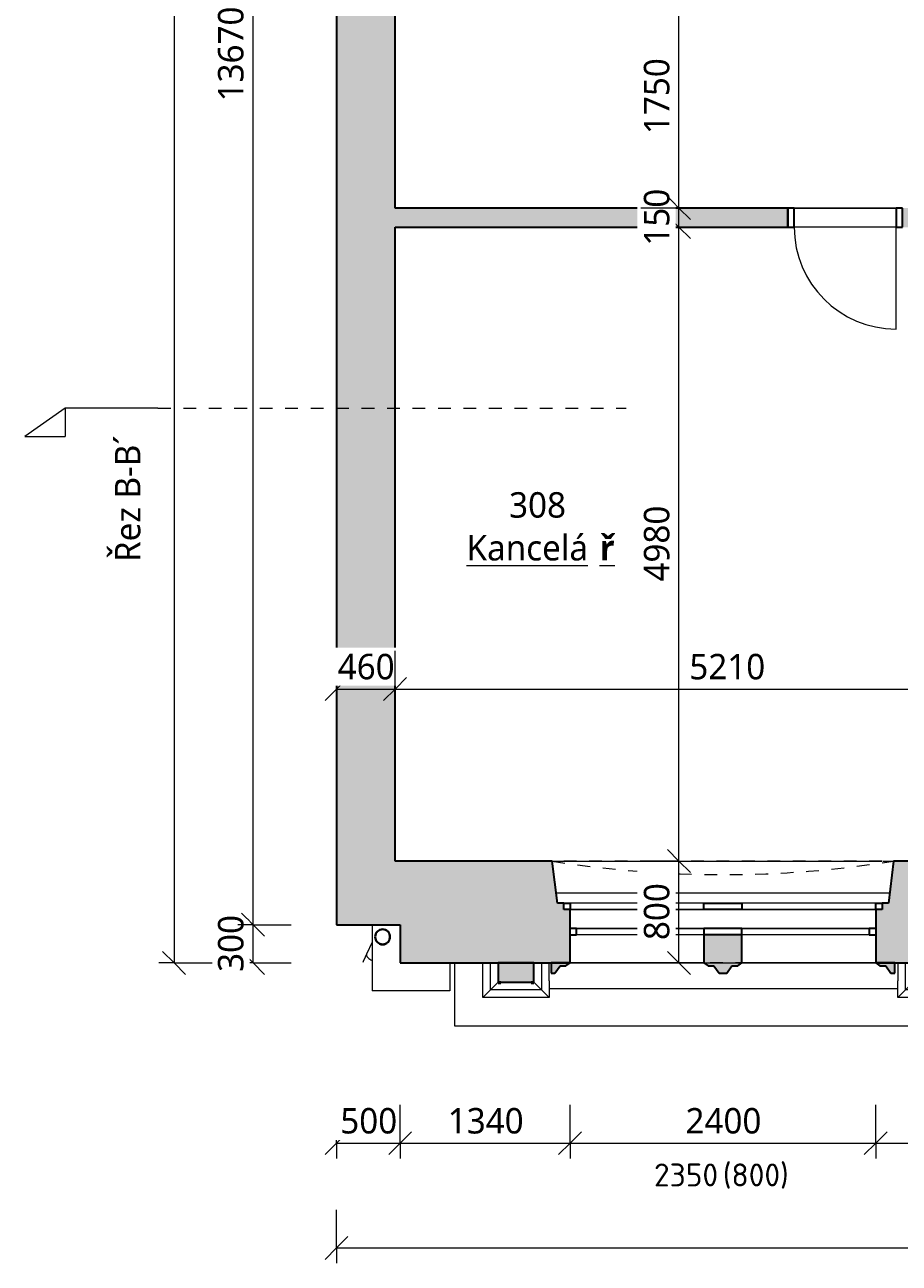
# Model space of a CAD drawing. Header units: metres. Extents: x -2.7 to 41.7, y -4.4 to 31.2.
# Tile 1 of 21: x -2.7 to 4.2, y -2.3 to 7.4. Entities that reach past the tile are written whole.
import ezdxf

# ---------------------------------------------------------------- set-up
doc = ezdxf.new("R2010")
doc.units = ezdxf.units.M
doc.linetypes.add('AV - Cerch_ 1 tecka 10mm', pattern=[0.018, 0.01, -0.004, 0, -0.004])
doc.linetypes.add('AV - Cerch_ 1 tecka 2mm', pattern=[0.004, 0.002, -0.001, 0, -0.001])
doc.layers.add('AV-KOTY', color=5, linetype='Continuous', lineweight=13, true_color=0x0000ff)
doc.layers.add('AV-MISTNOSTI', color=5, linetype='Continuous', lineweight=5, true_color=0x0000ff)
for name, color, linetype, lineweight in [('AV-KOTY-100', 7, 'Continuous', 5), ('AV-SRAFY', 7, 'Continuous', 35), ('AV-STAVBA', 7, 'Continuous', 18)]:
    doc.layers.add(name, color=color, linetype=linetype, lineweight=lineweight)
doc.styles.add('ISOCPEUR', font='isocpeur.ttf', dxfattribs={"height": 0.18})
doc.styles.add('Trebuchet MS', font='trebuc.ttf', dxfattribs={"height": 0.2})
doc.styles.add('Trebuchet MS_B', font='trebuc.ttf', dxfattribs={"height": 0.2})
doc.dimstyles.new('2_mm_-_O_-_Blue_-_mm_-_zaokrouhlena', dxfattribs={"dimscale": 0.3048, "dimtxt": 0.20619, "dimasz": 0.590551, "dimexe": 0.393701, "dimexo": 0.0625, "dimgap": 0.065617, "dimtad": 1, "dimdec": 0, "dimlfac": 1000, "dimrnd": 10, "dimzin": 0, "dimdsep": 46, "dimtxsty": 'Trebuchet MS', "dimblk1": 'OBLIQUE', "dimblk2": 'OBLIQUE', "dimsah": 1, "dimcen": 0.09, "dimazin": 0, "dimtfac": 1, "dimtdec": 4, "dimtix": 1, "dimtmove": 0, "dimatfit": 3, "dimfxl": 0.984252, "dimfxlon": 1, "dimtvp": 1, "dimtfill": 1, "dimtolj": 1, "dimtzin": 0, "dimarcsym": 2})

# ---------------------------------------------------------------- blocks, each defined once
blk = doc.blocks.new('DO_1-P_Ocel_ - 800x1970_150-917843-3NP')
at = {"layer": 'AV-STAVBA'}
for p, q in [((-0.4, 0.875), (-0.4, 0.075)), ((-0.4, 0.075), (0.4, 0.075)), ((-0.4, -0.075), (0.4, -0.075))]:
    blk.add_line(p, q, dxfattribs=at)
at = {"layer": 'AV-STAVBA', "linetype": 'AV - Cerch_ 1 tecka 2mm'}
for p, q in [((-0.45, 0.075), (0.45, 0.075)), ((-0.4, 0.075), (0.4, 0.075)), ((-0.45, -0.075), (0.45, -0.075)), ((-0.4, -0.075), (0.4, -0.075))]:
    blk.add_line(p, q, dxfattribs=at)
at = {"layer": 'AV-STAVBA', "lineweight": 35}
for p, q in [((-0.4, 0.075), (-0.45, 0.075)), ((-0.45, 0.075), (-0.45, -0.075)), ((-0.4, -0.075), (-0.4, 0.075)), ((0.45, 0.075), (0.4, 0.075)), ((0.4, 0.075), (0.4, -0.075)), ((0.45, -0.075), (0.45, 0.075)), ((-0.45, -0.075), (-0.4, -0.075)), ((0.4, -0.075), (0.45, -0.075))]:
    blk.add_line(p, q, dxfattribs=at)
at = {"layer": 'AV-STAVBA'}
blk.add_arc((-0.4, 0.075), 0.8, 0, 90, dxfattribs=at)
blk = doc.blocks.new('WI_4-4_dvojité - 2400x2350-1624758-3NP')
at = {"layer": 'AV-STAVBA', "linetype": 'AV - Cerch_ 1 tecka 2mm', "lineweight": 13}
for p, q in [((1.25, 0.4), (-1.25, 0.4)), ((1.2, 0.4), (-1.2, 0.4)), ((-1.2, 0.4), (1.2, 0.4)), ((1.25, -0.4), (-1.25, -0.4)), ((-1.25, -0.4), (1.25, -0.4)), ((1.2, -0.4), (-1.2, -0.4))]:
    blk.add_line(p, q, dxfattribs=at)
at = {"layer": 'AV-STAVBA', "lineweight": 35}
for p, q in [((-1.15, 0.18), (-1.2, 0.18)), ((-1.2, 0.13), (-1.15, 0.13)), ((-1.15, 0.13), (-1.15, 0.18)), ((-0.15, 0.18), (-0.15, 0.13)), ((-0.15, 0.13), (0.15, 0.13)), ((0.15, 0.13), (0.15, 0.18)), ((1.2, 0.18), (1.15, 0.18)), ((1.15, 0.18), (1.15, 0.13)), ((1.15, 0.13), (1.2, 0.13)), ((-1.2, -0.07), (-1.25, -0.07)), ((-1.2, -0.02), (-1.2, -0.07)), ((-0.15, -0.07), (-0.15, -0.02)), ((-0.15, -0.02), (0.15, -0.02)), ((0.15, -0.07), (-0.15, -0.07)), ((0.15, -0.02), (0.15, -0.07)), ((1.2, -0.07), (1.2, -0.02)), ((1.25, -0.07), (1.2, -0.07))]:
    blk.add_line(p, q, dxfattribs=at)
at = {"layer": 'AV-STAVBA'}
for p, q in [((-1.2, 0.13), (-1.2, 0.18)), ((-1.2, 0.18), (1.2, 0.18)), ((-1.2, 0.13), (1.2, 0.13)), ((-1.15, 0.18), (-0.15, 0.18)), ((-1.15, 0.13), (-1.15, 0.18)), ((-0.15, 0.13), (-1.15, 0.13)), ((0.15, 0.18), (1.15, 0.18)), ((1.15, 0.13), (0.15, 0.13)), ((1.15, 0.13), (1.15, 0.18)), ((1.2, 0.13), (1.2, 0.18)), ((-1.25, -0.02), (-1.25, -0.07)), ((-1.25, -0.02), (1.25, -0.02)), ((-1.25, -0.07), (1.25, -0.07)), ((-0.15, -0.02), (-1.2, -0.02)), ((-1.2, -0.02), (-1.2, -0.07)), ((-1.2, -0.07), (-0.15, -0.07)), ((1.2, -0.02), (0.15, -0.02)), ((0.15, -0.07), (1.2, -0.07)), ((1.2, -0.02), (1.2, -0.07)), ((1.25, -0.02), (1.25, -0.07))]:
    blk.add_line(p, q, dxfattribs=at)
blk = doc.blocks.new('GM_Nika se zkoseným ostěním a klenutým nadpražím - 2600x2500_6500-1221267-3NP')
at = {"layer": 'AV-STAVBA', "linetype": 'AV - Cerch_ 1 tecka 2mm', "lineweight": 13}
for p, q in [((1.3, 0.4), (-1.3, 0.4)), ((1.34, -0.4), (-1.34, -0.4))]:
    blk.add_line(p, q, dxfattribs=at)
blk.add_arc((0, -8.7937), 8.5, 80.92965, 99.07035, dxfattribs=at)
blk = doc.blocks.new('GM_Nika_zkosené ostění - v850-1221131-3NP')
at = {"layer": 'AV-STAVBA', "linetype": 'AV - Cerch_ 1 tecka 2mm', "lineweight": 13}
blk.add_line((-1.215, 0.4), (1.465, 0.4), dxfattribs=at)
blk = doc.blocks.new('GM_Detový svod_1 - GM_Detový svod_04-1520184-3NP')
at = {"layer": 'AV-STAVBA'}
blk.add_line((0.0448, 0.1912), (0.0011, 0.0974), dxfattribs=at)
at = {"layer": 'AV-STAVBA', "flags": 128}
blk.add_lwpolyline([(0.0011, 0.0974), (-0.0003, 0.0945), (-0.0016, 0.0917), (-0.0029, 0.0889), (-0.0041, 0.0862), (-0.0054, 0.0835), (-0.0066, 0.0809), (-0.0078, 0.0784), (-0.0089, 0.076), (-0.01, 0.0736), (-0.0111, 0.0713), (-0.0121, 0.0691), (-0.0131, 0.0669), (-0.0141, 0.0649), (-0.015, 0.063), (-0.0158, 0.0611), (-0.0166, 0.0594), (-0.0174, 0.0577), (-0.0181, 0.0562), (-0.0188, 0.0548), (-0.0194, 0.0534), (-0.02, 0.0522), (-0.0205, 0.0512), (-0.0209, 0.0502), (-0.0213, 0.0493), (-0.0217, 0.0486), (-0.022, 0.048), (-0.0222, 0.0475), (-0.0224, 0.0471), (-0.0225, 0.0468), (-0.0225, 0.0467), (-0.0225, 0.0467)], dxfattribs=at)
at = {"layer": 'AV-STAVBA', "lineweight": 35}
for radius, start, end in [(0.06, 360, 180), (0.06, 180, 360), (0.058, 360, 180), (0.058, 180, 360)]:
    blk.add_arc((0.1271, 0.2332), radius, start, end, dxfattribs=at)
at = {"layer": 'AV-STAVBA'}
blk.add_arc((0.0318, 0.0213), 0.06, 155, 170, dxfattribs=at)
blk.add_open_spline([(0.0035, 0.1007), (0.0013, 0.0986), (-0.001, 0.0933), (0.0018, 0.0826), (0.0112, 0.0703), (0.0259, 0.0583), (0.0381, 0.0514), (0.0445, 0.0484)], degree=3, knots=[0.4499189, 0.4499189, 0.4499189, 0.4499189, 0.5555556, 0.6666667, 0.7777778, 0.8888889, 1, 1, 1, 1], dxfattribs=at)
blk = doc.blocks.new('Podokenní římsa 3NP - Podokenní římsa 3NP-1611802-3NP')
at = {"layer": 'AV-STAVBA'}
for p, q in [((0.0448, 0.3282), (0.0448, -0.1918)), ((0.6545, 0.0282), (0.6545, -0.1918)), ((0.6545, -0.1918), (0.0448, -0.1918))]:
    blk.add_line(p, q, dxfattribs=at)
blk = doc.blocks.new('Šambrána krajní_2NP - Šambrána krajní_2NP-1626826-3NP')
at = {"layer": 'AV-STAVBA'}
h = blk.add_hatch(color=256, dxfattribs=at)
h.paths.add_polyline_path([(1.4798, -0.0518), (1.521, 0.0048), (1.566, 0.0048), (1.5998, 0.0282), (1.4498, 0.0282), (1.4498, -0.0518)])
h.paths.add_polyline_path([(2.7698, -0.0518), (2.8298, -0.0518), (2.871, 0.0048), (2.916, 0.0048), (2.9498, 0.0282), (2.9498, 0.2482), (2.6498, 0.2482), (2.6498, 0.0282), (2.6837, 0.0048), (2.7287, 0.0048), (2.7299, 0.0031)])
h.paths.add_polyline_path([(4.1487, -0.0518), (4.1498, -0.0518), (4.1487, 0.0282), (3.9998, 0.0282), (4.0337, 0.0048), (4.0787, 0.0048), (4.1198, -0.0518)])
for points in [[(1.3145, -0.1218), (1.3145, 0.0282), (1.0345, 0.0282), (1.0345, -0.1218), (1.3111, -0.1218)], [(4.5034, -0.1218), (4.5745, -0.1218), (4.5745, 0.0282), (4.2945, 0.0282), (4.2945, -0.1218), (4.3261, -0.1218)]]:
    blk.add_hatch(color=256, dxfattribs=at).paths.add_polyline_path(points)
h = blk.add_hatch(color=256, dxfattribs=at)
h.paths.add_polyline_path([(1.3111, -0.1318), (1.3145, -0.1318), (1.3145, -0.1218), (1.2945, -0.1218), (1.2945, -0.1318)])
h.paths.add_polyline_path([(1.0545, -0.1318), (1.0545, -0.1218), (1.0345, -0.1218), (1.0345, -0.1318)])
h = blk.add_hatch(color=256, dxfattribs=at)
h.paths.add_polyline_path([(4.5745, -0.1318), (4.5745, -0.1218), (4.5545, -0.1218), (4.5545, -0.1318)])
h.paths.add_polyline_path([(4.3145, -0.1318), (4.3145, -0.1218), (4.2945, -0.1218), (4.2945, -0.1318)])
at = {"layer": 'AV-STAVBA', "lineweight": 35}
for p, q in [((2.9498, 0.2482), (2.6498, 0.2482)), ((2.6498, 0.2482), (2.6498, 0.0282)), ((2.9498, 0.0282), (2.9498, 0.2482)), ((1.3145, 0.0282), (1.0345, 0.0282)), ((1.0345, 0.0282), (1.0345, -0.1218)), ((1.3145, -0.1218), (1.3145, 0.0282)), ((1.5998, 0.0282), (1.4498, 0.0282)), ((1.4498, 0.0282), (1.4498, -0.0518)), ((1.4798, -0.0518), (1.521, 0.0048)), ((1.521, 0.0048), (1.566, 0.0048)), ((1.566, 0.0048), (1.5998, 0.0282)), ((2.6498, 0.0282), (2.6837, 0.0048)), ((2.6837, 0.0048), (2.7287, 0.0048)), ((2.7287, 0.0048), (2.7698, -0.0518)), ((2.8298, -0.0518), (2.871, 0.0048)), ((2.871, 0.0048), (2.916, 0.0048)), ((2.916, 0.0048), (2.9498, 0.0282)), ((4.1498, 0.0282), (3.9998, 0.0282)), ((3.9998, 0.0282), (4.0337, 0.0048)), ((4.0337, 0.0048), (4.0787, 0.0048)), ((4.0787, 0.0048), (4.1198, -0.0518)), ((4.1498, -0.0518), (4.1498, 0.0282)), ((4.5745, 0.0282), (4.2945, 0.0282)), ((4.2945, 0.0282), (4.2945, -0.1218)), ((4.5745, -0.1218), (4.5745, 0.0282)), ((1.4498, -0.0518), (1.4798, -0.0518)), ((2.7698, -0.0518), (2.8298, -0.0518)), ((4.1198, -0.0518), (4.1498, -0.0518)), ((1.0545, -0.1218), (1.0345, -0.1218)), ((1.0345, -0.1218), (1.0345, -0.1318)), ((1.0345, -0.1218), (1.3145, -0.1218)), ((1.0345, -0.1318), (1.0545, -0.1318)), ((1.0545, -0.1318), (1.0545, -0.1218)), ((1.3145, -0.1218), (1.2945, -0.1218)), ((1.2945, -0.1218), (1.2945, -0.1318)), ((1.2945, -0.1318), (1.3145, -0.1318)), ((1.3145, -0.1318), (1.3145, -0.1218)), ((4.3145, -0.1218), (4.2945, -0.1218)), ((4.2945, -0.1218), (4.2945, -0.1318)), ((4.2945, -0.1218), (4.5745, -0.1218)), ((4.2945, -0.1318), (4.3145, -0.1318)), ((4.3145, -0.1318), (4.3145, -0.1218)), ((4.5745, -0.1218), (4.5545, -0.1218)), ((4.5545, -0.1218), (4.5545, -0.1318)), ((4.5545, -0.1318), (4.5745, -0.1318)), ((4.5745, -0.1318), (4.5745, -0.1218))]:
    blk.add_line(p, q, dxfattribs=at)
at = {"layer": 'AV-STAVBA'}
for p, q in [((0.6925, 0.0282), (0.6925, -0.4668)), ((0.9137, -0.2426), (0.9137, 0.0282)), ((0.9745, -0.1818), (0.9745, 0.0282)), ((1.3745, 0.0282), (1.3745, -0.1818)), ((1.4354, -0.1118), (1.4354, 0.0282)), ((4.1737, 0.0282), (4.1737, -0.1118)), ((4.2345, -0.1818), (4.2345, 0.0282)), ((4.6345, 0.0282), (4.6345, -0.1818)), ((0.9137, -0.2426), (0.9745, -0.1818)), ((0.9745, -0.1818), (1.0345, -0.1218)), ((1.3745, -0.1818), (0.9745, -0.1818)), ((1.3745, -0.1818), (1.3145, -0.1218)), ((1.4354, -0.2426), (1.3745, -0.1818)), ((1.4354, -0.1118), (1.4354, -0.145)), ((1.4354, -0.1448), (1.4354, -0.2426)), ((1.4354, -0.1718), (4.1737, -0.1718)), ((4.1737, -0.145), (4.1737, -0.1118)), ((4.1737, -0.2426), (4.1737, -0.1448)), ((4.1737, -0.2426), (4.2345, -0.1818)), ((4.2345, -0.1818), (4.2945, -0.1218)), ((4.6345, -0.1818), (4.2345, -0.1818)), ((4.6345, -0.1818), (4.5745, -0.1218)), ((4.6954, -0.2426), (4.6445, -0.1918)), ((4.6954, -0.1918), (4.6954, -0.2426)), ((4.9165, -0.4668), (4.9165, -0.1918)), ((1.4354, -0.2426), (0.9137, -0.2426)), ((4.6954, -0.2426), (4.1737, -0.2426)), ((0.6925, -0.4668), (4.9165, -0.4668))]:
    blk.add_line(p, q, dxfattribs=at)
blk = doc.blocks.new('Section - Vertikální P-46265-3NP')
at = {"layer": 'AV-KOTY', "lineweight": 5}
for p, q in [((-0.00728, 0), (-0.01046, -0.002226)), ((-0.00728, 0), (-0.00728, -0.002226)), ((0, 0), (-0.00728, 0)), ((-0.01046, -0.002226), (-0.00728, -0.002226))]:
    blk.add_line(p, q, dxfattribs=at)
blk = doc.blocks.new('DIMBLOCK39-3NP')
at = {"layer": 'AV-KOTY-100', "color": 5, "true_color": 0x0000ff}
for p, q in [((-0.2352, -1.3874), (-0.2352, -1.0874)), ((0.2648, -1.3874), (0.2648, -1.0874)), ((-0.2352, -1.3874), (-0.1452, -1.2974)), ((0.2648, -1.3874), (0.3548, -1.2974)), ((-0.2352, -1.3874), (-0.3252, -1.4774)), ((-0.2352, -1.3874), (0.2648, -1.3874)), ((-0.2352, -1.3874), (-0.2352, -1.5074)), ((0.2648, -1.3874), (0.1748, -1.4774)), ((0.2648, -1.3874), (0.2648, -1.5074))]:
    blk.add_line(p, q, dxfattribs=at)
at = {"layer": 'AV-KOTY-100', "color": 0, "insert": (-0.2054, -1.1115), "char_height": 0.2, "width": 0.528406, "attachment_point": 1, "line_spacing_factor": 1.048425, "style": 'Trebuchet MS', "bg_fill": 3, "box_fill_scale": 1.25, "bg_fill_color": 256, "bg_fill_true_color": 13158600, "bg_fill_transparency": 0}
blk.add_mtext('500', dxfattribs=at)
blk = doc.blocks.new('_Oblique')
at = {"color": 0, "linetype": 'ByBlock', "lineweight": -2}
blk.add_line((-0.5, -0.5), (0.5, 0.5), dxfattribs=at)
blk = doc.blocks.new('DIMBLOCK40-3NP')
at = {"layer": 'AV-KOTY-100', "color": 5, "true_color": 0x0000ff}
for p, q in [((0.2648, -1.3874), (0.2648, -1.0874)), ((1.5998, -1.3874), (1.5998, -1.0874)), ((0.2648, -1.3874), (0.3548, -1.2974)), ((1.5998, -1.3874), (1.6898, -1.2974)), ((0.2648, -1.3874), (0.1748, -1.4774)), ((0.2648, -1.3874), (1.5998, -1.3874)), ((0.2648, -1.3874), (0.2648, -1.5074)), ((1.5998, -1.3874), (1.5098, -1.4774)), ((1.5998, -1.3874), (1.5998, -1.5074))]:
    blk.add_line(p, q, dxfattribs=at)
at = {"layer": 'AV-KOTY-100', "color": 0, "insert": (0.6388, -1.1115), "char_height": 0.2, "width": 0.704541, "attachment_point": 1, "line_spacing_factor": 1.048425, "style": 'Trebuchet MS', "bg_fill": 3, "box_fill_scale": 1.25, "bg_fill_color": 256, "bg_fill_true_color": 13158600, "bg_fill_transparency": 0}
blk.add_mtext('1340', dxfattribs=at)
blk = doc.blocks.new('DIMBLOCK41-3NP')
at = {"layer": 'AV-KOTY-100', "color": 5, "true_color": 0x0000ff}
for p, q in [((1.5998, -1.3874), (1.5998, -1.0874)), ((3.9998, -1.3874), (3.9998, -1.0874)), ((1.5998, -1.3874), (1.6898, -1.2974)), ((3.9998, -1.3874), (4.0898, -1.2974)), ((1.5998, -1.3874), (1.5098, -1.4774)), ((1.5998, -1.3874), (3.9998, -1.3874)), ((1.5998, -1.3874), (1.5998, -1.5074)), ((3.9998, -1.3874), (3.9098, -1.4774)), ((3.9998, -1.3874), (3.9998, -1.5074))]:
    blk.add_line(p, q, dxfattribs=at)
at = {"layer": 'AV-KOTY-100', "color": 0, "insert": (2.5063, -1.1115), "char_height": 0.2, "width": 0.704541, "attachment_point": 1, "line_spacing_factor": 1.048425, "style": 'Trebuchet MS', "bg_fill": 3, "box_fill_scale": 1.25, "bg_fill_color": 256, "bg_fill_true_color": 13158600, "bg_fill_transparency": 0}
blk.add_mtext('2400', dxfattribs=at)
blk = doc.blocks.new('DIMBLOCK42-3NP')
at = {"layer": 'AV-KOTY-100', "color": 5, "true_color": 0x0000ff}
for p, q in [((3.9998, -1.3874), (3.9998, -1.0874)), ((5.4348, -1.3874), (5.4348, -1.0874)), ((3.9998, -1.3874), (4.0898, -1.2974)), ((5.4348, -1.3874), (5.5248, -1.2974)), ((3.9998, -1.3874), (3.9098, -1.4774)), ((3.9998, -1.3874), (5.4348, -1.3874)), ((3.9998, -1.3874), (3.9998, -1.5074)), ((5.4348, -1.3874), (5.3448, -1.4774)), ((5.4348, -1.3874), (5.4348, -1.5074))]:
    blk.add_line(p, q, dxfattribs=at)
at = {"layer": 'AV-KOTY-100', "color": 0, "insert": (4.4237, -1.1115), "char_height": 0.2, "width": 0.704541, "attachment_point": 1, "line_spacing_factor": 1.048425, "style": 'Trebuchet MS', "bg_fill": 3, "box_fill_scale": 1.25, "bg_fill_color": 256, "bg_fill_true_color": 13158600, "bg_fill_transparency": 0}
blk.add_mtext('1430', dxfattribs=at)
blk = doc.blocks.new('DIMBLOCK66-3NP')
at = {"layer": 'AV-KOTY-100', "color": 5, "true_color": 0x0000ff}
for p, q in [((-0.2352, -2.2106), (-0.2352, -1.9106)), ((39.7648, -2.2106), (39.7648, -1.9106)), ((-0.2352, -2.2106), (-0.1452, -2.1206)), ((39.7648, -2.2106), (39.8548, -2.1206)), ((-0.2352, -2.2106), (-0.3252, -2.3006)), ((-0.2352, -2.2106), (39.7648, -2.2106)), ((-0.2352, -2.2106), (-0.2352, -2.3306)), ((39.7648, -2.2106), (39.6748, -2.3006)), ((39.7648, -2.2106), (39.7648, -2.3306))]:
    blk.add_line(p, q, dxfattribs=at)
at = {"layer": 'AV-KOTY-100', "color": 0, "insert": (19.3979, -1.9347), "char_height": 0.2, "width": 0.880677, "attachment_point": 1, "line_spacing_factor": 1.048425, "style": 'Trebuchet MS', "bg_fill": 3, "box_fill_scale": 1.25, "bg_fill_color": 256, "bg_fill_true_color": 13158600, "bg_fill_transparency": 0}
blk.add_mtext('40000', dxfattribs=at)
blk = doc.blocks.new('DIMBLOCK67-3NP')
at = {"layer": 'AV-KOTY-100', "color": 5, "true_color": 0x0000ff}
for p, q in [((-0.2352, 2.1802), (-0.2352, 2.4802)), ((0.2248, 2.1802), (0.2248, 2.4802)), ((-0.2352, 2.1802), (-0.1452, 2.2702)), ((0.2248, 2.1802), (0.3148, 2.2702)), ((-0.2352, 2.1802), (-0.3252, 2.0902)), ((-0.2352, 2.1802), (0.2248, 2.1802)), ((-0.2352, 2.1802), (-0.2352, 2.0602)), ((0.2248, 2.1802), (0.1348, 2.0902)), ((0.2248, 2.1802), (0.2248, 2.0602))]:
    blk.add_line(p, q, dxfattribs=at)
at = {"layer": 'AV-KOTY-100', "color": 0, "insert": (-0.2254, 2.4562), "char_height": 0.2, "width": 0.528406, "attachment_point": 1, "line_spacing_factor": 1.048425, "style": 'Trebuchet MS', "bg_fill": 3, "box_fill_scale": 1.25, "bg_fill_color": 256, "bg_fill_true_color": 13158600, "bg_fill_transparency": 0}
blk.add_mtext('460', dxfattribs=at)
blk = doc.blocks.new('DIMBLOCK68-3NP')
at = {"layer": 'AV-KOTY-100', "color": 5, "true_color": 0x0000ff}
for p, q in [((0.2248, 2.1802), (0.2248, 2.4802)), ((5.4348, 2.1802), (5.4348, 2.4802)), ((0.2248, 2.1802), (0.3148, 2.2702)), ((5.4348, 2.1802), (5.5248, 2.2702)), ((0.2248, 2.1802), (0.1348, 2.0902)), ((0.2248, 2.1802), (5.4348, 2.1802)), ((0.2248, 2.1802), (0.2248, 2.0602)), ((5.4348, 2.1802), (5.3448, 2.0902)), ((5.4348, 2.1802), (5.4348, 2.0602))]:
    blk.add_line(p, q, dxfattribs=at)
at = {"layer": 'AV-KOTY-100', "color": 0, "insert": (2.5362, 2.4562), "char_height": 0.2, "width": 0.704541, "attachment_point": 1, "line_spacing_factor": 1.048425, "style": 'Trebuchet MS', "bg_fill": 3, "box_fill_scale": 1.25, "bg_fill_color": 256, "bg_fill_true_color": 13158600, "bg_fill_transparency": 0}
blk.add_mtext('5210', dxfattribs=at)
blk = doc.blocks.new('DIMBLOCK85-3NP')
at = {"layer": 'AV-KOTY-100', "color": 5, "true_color": 0x0000ff}
for p, q in [((2.455, 0.8282), (2.365, 0.9182)), ((2.455, 0.8282), (2.155, 0.8282)), ((2.455, 0.0282), (2.455, 0.8282)), ((2.455, 0.8282), (2.545, 0.7382)), ((2.455, 0.8282), (2.575, 0.8282)), ((2.455, 0.0282), (2.365, 0.1182)), ((2.455, 0.0282), (2.155, 0.0282)), ((2.455, 0.0282), (2.545, -0.0618)), ((2.455, 0.0282), (2.575, 0.0282))]:
    blk.add_line(p, q, dxfattribs=at)
at = {"layer": 'AV-KOTY-100', "color": 0, "insert": (2.1791, 0.208), "char_height": 0.2, "width": 0.528406, "attachment_point": 1, "rotation": 90, "line_spacing_factor": 1.048425, "style": 'Trebuchet MS', "bg_fill": 3, "box_fill_scale": 1.25, "bg_fill_color": 256, "bg_fill_true_color": 13158600, "bg_fill_transparency": 0}
blk.add_mtext('800', dxfattribs=at)
blk = doc.blocks.new('DIMBLOCK86-3NP')
at = {"layer": 'AV-KOTY-100', "color": 5, "true_color": 0x0000ff}
for p, q in [((2.455, 5.8082), (2.365, 5.8982)), ((2.455, 5.8082), (2.155, 5.8082)), ((2.455, 0.8282), (2.455, 5.8082)), ((2.455, 5.8082), (2.545, 5.7182)), ((2.455, 5.8082), (2.575, 5.8082)), ((2.455, 0.8282), (2.365, 0.9182)), ((2.455, 0.8282), (2.155, 0.8282)), ((2.455, 0.8282), (2.545, 0.7382)), ((2.455, 0.8282), (2.575, 0.8282))]:
    blk.add_line(p, q, dxfattribs=at)
at = {"layer": 'AV-KOTY-100', "color": 0, "insert": (2.1791, 3.0246), "char_height": 0.2, "width": 0.704541, "attachment_point": 1, "rotation": 90, "line_spacing_factor": 1.048425, "style": 'Trebuchet MS', "bg_fill": 3, "box_fill_scale": 1.25, "bg_fill_color": 256, "bg_fill_true_color": 13158600, "bg_fill_transparency": 0}
blk.add_mtext('4980', dxfattribs=at)
blk = doc.blocks.new('DIMBLOCK87-3NP')
at = {"layer": 'AV-KOTY-100', "color": 5, "true_color": 0x0000ff}
for p, q in [((2.455, 5.9582), (2.365, 6.0482)), ((2.455, 5.9582), (2.155, 5.9582)), ((2.455, 5.8082), (2.455, 5.9582)), ((2.455, 5.9582), (2.545, 5.8682)), ((2.455, 5.9582), (2.575, 5.9582)), ((2.455, 5.8082), (2.365, 5.8982)), ((2.455, 5.8082), (2.155, 5.8082)), ((2.455, 5.8082), (2.545, 5.7182)), ((2.455, 5.8082), (2.575, 5.8082))]:
    blk.add_line(p, q, dxfattribs=at)
at = {"layer": 'AV-KOTY-100', "color": 0, "insert": (2.1791, 5.663), "char_height": 0.2, "width": 0.528406, "attachment_point": 1, "rotation": 90, "line_spacing_factor": 1.048425, "style": 'Trebuchet MS', "bg_fill": 3, "box_fill_scale": 1.25, "bg_fill_color": 256, "bg_fill_true_color": 13158600, "bg_fill_transparency": 0}
blk.add_mtext('150', dxfattribs=at)
blk = doc.blocks.new('DIMBLOCK88-3NP')
at = {"layer": 'AV-KOTY-100', "color": 5, "true_color": 0x0000ff}
for p, q in [((2.455, 7.7082), (2.365, 7.7982)), ((2.455, 7.7082), (2.155, 7.7082)), ((2.455, 5.9582), (2.455, 7.7082)), ((2.455, 7.7082), (2.545, 7.6182)), ((2.455, 7.7082), (2.575, 7.7082)), ((2.455, 5.9582), (2.365, 6.0482)), ((2.455, 5.9582), (2.155, 5.9582)), ((2.455, 5.9582), (2.545, 5.8682)), ((2.455, 5.9582), (2.575, 5.9582))]:
    blk.add_line(p, q, dxfattribs=at)
at = {"layer": 'AV-KOTY-100', "color": 0, "insert": (2.1791, 6.5396), "char_height": 0.2, "width": 0.704541, "attachment_point": 1, "rotation": 90, "line_spacing_factor": 1.048425, "style": 'Trebuchet MS', "bg_fill": 3, "box_fill_scale": 1.25, "bg_fill_color": 256, "bg_fill_true_color": 13158600, "bg_fill_transparency": 0}
blk.add_mtext('1750', dxfattribs=at)
blk = doc.blocks.new('DIMBLOCK112-3NP')
at = {"layer": 'AV-KOTY-100', "color": 5, "true_color": 0x0000ff}
for p, q in [((-0.8899, 0.3282), (-0.9799, 0.4182)), ((-0.8899, 0.3282), (-1.0099, 0.3282)), ((-0.8899, 0.0282), (-0.8899, 0.3282)), ((-0.8899, 0.3282), (-0.7999, 0.2382)), ((-0.8899, 0.3282), (-0.5899, 0.3282)), ((-0.8899, 0.0282), (-0.9799, 0.1182)), ((-0.8899, 0.0282), (-1.0099, 0.0282)), ((-0.8899, 0.0282), (-0.7999, -0.0618)), ((-0.8899, 0.0282), (-0.5899, 0.0282))]:
    blk.add_line(p, q, dxfattribs=at)
at = {"layer": 'AV-KOTY-100', "color": 0, "insert": (-1.1659, -0.042), "char_height": 0.2, "width": 0.528406, "attachment_point": 1, "rotation": 90, "line_spacing_factor": 1.048425, "style": 'Trebuchet MS', "bg_fill": 3, "box_fill_scale": 1.25, "bg_fill_color": 256, "bg_fill_true_color": 13158600, "bg_fill_transparency": 0}
blk.add_mtext('300', dxfattribs=at)
blk = doc.blocks.new('DIMBLOCK113-3NP')
at = {"layer": 'AV-KOTY-100', "color": 5, "true_color": 0x0000ff}
for p, q in [((-0.8899, 13.9982), (-0.9799, 14.0882)), ((-0.8899, 13.9982), (-1.0099, 13.9982)), ((-0.8899, 0.3282), (-0.8899, 13.9982)), ((-0.8899, 13.9982), (-0.7999, 13.9082)), ((-0.8899, 13.9982), (-0.5899, 13.9982)), ((-0.8899, 0.3282), (-0.9799, 0.4182)), ((-0.8899, 0.3282), (-1.0099, 0.3282)), ((-0.8899, 0.3282), (-0.7999, 0.2382)), ((-0.8899, 0.3282), (-0.5899, 0.3282))]:
    blk.add_line(p, q, dxfattribs=at)
at = {"layer": 'AV-KOTY-100', "color": 0, "insert": (-1.1659, 6.7963), "char_height": 0.2, "width": 0.880677, "attachment_point": 1, "rotation": 90, "line_spacing_factor": 1.048425, "style": 'Trebuchet MS', "bg_fill": 3, "box_fill_scale": 1.25, "bg_fill_color": 256, "bg_fill_true_color": 13158600, "bg_fill_transparency": 0}
blk.add_mtext('13670', dxfattribs=at)
blk = doc.blocks.new('DIMBLOCK116-3NP')
at = {"layer": 'AV-KOTY-100', "color": 5, "true_color": 0x0000ff}
for p, q in [((-1.511, 27.9956), (-1.601, 28.0856)), ((-1.511, 27.9956), (-1.631, 27.9956)), ((-1.511, 27.9956), (-1.511, 0.0282)), ((-1.511, 27.9956), (-1.421, 27.9056)), ((-1.511, 27.9956), (-1.211, 27.9956)), ((-1.511, 0.0282), (-1.601, 0.1182)), ((-1.511, 0.0282), (-1.631, 0.0282)), ((-1.511, 0.0282), (-1.421, -0.0618)), ((-1.511, 0.0282), (-1.211, 0.0282))]:
    blk.add_line(p, q, dxfattribs=at)
at = {"layer": 'AV-KOTY-100', "color": 0, "insert": (-1.787, 13.645), "char_height": 0.2, "width": 0.880677, "attachment_point": 1, "rotation": 90, "line_spacing_factor": 1.048425, "style": 'Trebuchet MS', "bg_fill": 3, "box_fill_scale": 1.25, "bg_fill_color": 256, "bg_fill_true_color": 13158600, "bg_fill_transparency": 0}
blk.add_mtext('27970', dxfattribs=at)

msp = doc.modelspace()

# ---------------------------------------------------------------- hatches: boundary and pattern name
at = {"layer": 'AV-SRAFY', "lineweight": 18}
msp.add_hatch(color=256, dxfattribs=at).paths.add_polyline_path([(0.2248, 0.8282), (0.2248, 14.7482), (-0.2352, 14.7482), (-0.2352, 0.8282), (-0.1077, 0.8282)])
h = msp.add_hatch(color=256, dxfattribs=at)
h.paths.add_polyline_path([(5.4348, 5.8082), (9.0398, 5.8082), (9.0398, 5.9582), (4.2098, 5.9582), (4.2098, 5.8082)])
h.paths.add_polyline_path([(10.9248, 5.8082), (10.9248, 5.9582), (9.9398, 5.9582), (9.9398, 5.8082)])
h.paths.add_polyline_path([(3.3098, 5.8082), (3.3098, 5.9582), (0.2248, 5.9582), (0.2248, 5.8082)])
h = msp.add_hatch(color=256, dxfattribs=at)
h.paths.add_polyline_path([(1.5998, 0.0282), (1.5998, 0.4482), (1.5498, 0.4482), (1.5498, 0.4982), (1.4998, 0.4982), (1.4598, 0.8282), (-0.2352, 0.8282), (-0.2352, 0.3282), (0.2648, 0.3282), (0.2648, 0.0282), (1.4885, 0.0282)])
h.paths.add_polyline_path([(5.4448, 0.0282), (5.4448, 0.3582), (5.4348, 0.3582), (5.4348, 0.8282), (4.1398, 0.8282), (4.0998, 0.4982), (4.0498, 0.4982), (4.0498, 0.4482), (3.9998, 0.4482), (3.9998, 0.0282), (4.8581, 0.0282)])

# ---------------------------------------------------------------- linework, layer by layer
at = {"layer": 'AV-KOTY', "linetype": 'AV - Cerch_ 1 tecka 10mm', "lineweight": 5}
msp.add_line((-1.6375, 4.3854), (2.0394, 4.3854), dxfattribs=at)
at = {"layer": 'AV-STAVBA', "lineweight": 35}
for p, q in [((-0.2352, 27.9956), (-0.2352, 0.3282)), ((0.2248, 5.9582), (0.2248, 7.7082)), ((3.3098, 5.9582), (0.2248, 5.9582)), ((3.3098, 5.8082), (3.3098, 5.9582)), ((0.2248, 0.8282), (0.2248, 5.8082)), ((0.2248, 5.8082), (3.3098, 5.8082)), ((1.4598, 0.8282), (0.2248, 0.8282)), ((1.4998, 0.4982), (1.4598, 0.8282)), ((4.1398, 0.8282), (4.0998, 0.4982)), ((5.4348, 0.8282), (4.1398, 0.8282)), ((1.5498, 0.4982), (1.4998, 0.4982)), ((1.5498, 0.4482), (1.5498, 0.4982)), ((4.0998, 0.4982), (4.0498, 0.4982)), ((4.0498, 0.4982), (4.0498, 0.4482)), ((1.5998, 0.4482), (1.5498, 0.4482)), ((1.5998, 0.0282), (1.5998, 0.4482)), ((4.0498, 0.4482), (3.9998, 0.4482)), ((3.9998, 0.4482), (3.9998, 0.0282)), ((-0.2352, 0.3282), (0.2648, 0.3282)), ((0.2648, 0.3282), (0.2648, 0.0282)), ((0.2648, 0.0282), (1.5998, 0.0282)), ((3.9998, 0.0282), (5.4448, 0.0282))]:
    msp.add_line(p, q, dxfattribs=at)
at = {"layer": 'AV-STAVBA'}
for p, q in [((3.3598, 5.9582), (4.1598, 5.9582)), ((4.1598, 5.8082), (3.3598, 5.8082)), ((1.4901, 0.5782), (4.1095, 0.5782)), ((2.6498, 0.4482), (1.5998, 0.4482)), ((3.9998, 0.4482), (2.9498, 0.4482)), ((2.6498, 0.0282), (1.5998, 0.0282)), ((3.9998, 0.0282), (2.9498, 0.0282))]:
    msp.add_line(p, q, dxfattribs=at)

# ---------------------------------------------------------------- block references
at = {"layer": 'AV-KOTY', "lineweight": 5, "xscale": 99.99999999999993, "yscale": 99.99999999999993, "zscale": 99.99999999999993}
msp.add_blockref('Section - Vertikální P-46265-3NP', (-1.6375, 4.3854), dxfattribs=at)
at = {"layer": 'AV-STAVBA', "rotation": 180}
msp.add_blockref('DO_1-P_Ocel_ - 800x1970_150-917843-3NP', (3.7598, 5.8832), dxfattribs=at)
at = {"layer": 'AV-STAVBA', "linetype": 'AV - Cerch_ 1 tecka 2mm', "lineweight": 13, "rotation": 180}
for name in ['GM_Nika se zkoseným ostěním a klenutým nadpražím - 2600x2500_6500-1221267-3NP', 'WI_4-4_dvojité - 2400x2350-1624758-3NP']:
    msp.add_blockref(name, (2.7998, 0.4282), dxfattribs=at)
at = {"layer": 'AV-STAVBA', "linetype": 'AV - Cerch_ 1 tecka 2mm', "lineweight": 13}
msp.add_blockref('GM_Nika_zkosené ostění - v850-1221131-3NP', (2.6748, 0.4282), dxfattribs=at)
at = {"layer": 'AV-STAVBA'}
for name in ['GM_Detový svod_1 - GM_Detový svod_04-1520184-3NP', 'Podokenní římsa 3NP - Podokenní římsa 3NP-1611802-3NP', 'Šambrána krajní_2NP - Šambrána krajní_2NP-1626826-3NP']:
    msp.add_blockref(name, (0, 0), dxfattribs=at)

# ---------------------------------------------------------------- texts
at = {"layer": 'AV-KOTY', "lineweight": 5, "insert": (-1.9758, 3.1781), "char_height": 0.2, "width": 1.346835, "attachment_point": 1, "rotation": 90, "style": 'Trebuchet MS'}
msp.add_mtext('Řez B-B´', dxfattribs=at)
at = {"layer": 'AV-KOTY', "lineweight": 5, "char_height": 0.18, "attachment_point": 1, "style": 'ISOCPEUR'}
for s, insert, width in [('2350', (2.2584, -1.5471), 0.609282), ('(800)', (2.7996, -1.5471), 0.633333)]:
    msp.add_mtext(s, dxfattribs=dict(at, insert=insert, width=width))
at = {"layer": 'AV-MISTNOSTI', "char_height": 0.2, "attachment_point": 1, "style": 'Trebuchet MS_B'}
for s, insert, width in [('308', (1.1206, 3.7264), 0.601266), ('\\LKancelá', (0.7866, 3.3901), 1.266666), ('\\L\\fTrebuchet MS|b1|i0|c238|p34|;\\Lř', (1.8317, 3.3901), 0.144304)]:
    msp.add_mtext(s, dxfattribs=dict(at, insert=insert, width=width))

# ---------------------------------------------------------------- dimensions: what is measured, and where the dimension line sits
at = {"layer": 'AV-KOTY', "lineweight": 5}
dim = msp.add_linear_dim(base=(-0.8899, 0.3282), p1=(-0.5899, 0.0282), p2=(-0.5899, 0.3282), angle=90, dimstyle='2_mm_-_O_-_Blue_-_mm_-_zaokrouhlena', override={"dimpost": '<>', "dimfxl": 0.3}, dxfattribs=at)
dim.commit()
dim.dimension.update_dxf_attribs({"geometry": 'DIMBLOCK112-3NP', "text_midpoint": (-1.0117, 0.1782)})
for base, p1, p2, override, picture, middle in [((0.2648, -1.3874), (-0.2352, -1.0874), (0.2648, -1.0874), {"dimpost": '<>', "dimfxl": 0.5}, 'DIMBLOCK39-3NP', (0.0148, -1.2656)), ((39.7648, -2.2106), (-0.2352, -1.9106), (39.7648, -1.9106), {"dimpost": '<>', "dimfxl": 40}, 'DIMBLOCK66-3NP', (19.7648, -2.0889))]:
    dim = msp.add_linear_dim(base=base, p1=p1, p2=p2, dimstyle='2_mm_-_O_-_Blue_-_mm_-_zaokrouhlena', override=override, dxfattribs=at)
    dim.commit()
    dim.dimension.update_dxf_attribs({"geometry": picture, "text_midpoint": middle})

# ---------------------------------------------------------------- next in the draw order: dimensions: what is measured, and where the dimension line sits
for base, p1, p2, override, picture, middle in [((-0.8899, 13.9982), (-0.5899, 0.3282), (-0.5899, 13.9982), {"dimpost": '<>', "dimfxl": 13.67}, 'DIMBLOCK113-3NP', (-1.012, 7.1632)), ((2.455, 0.8282), (2.155, 0.0282), (2.155, 0.8282), {"dimpost": '<>', "dimfxl": 0.8}, 'DIMBLOCK85-3NP', (2.3333, 0.4282))]:
    dim = msp.add_linear_dim(base=base, p1=p1, p2=p2, angle=90, dimstyle='2_mm_-_O_-_Blue_-_mm_-_zaokrouhlena', override=override, dxfattribs=at)
    dim.commit()
    dim.dimension.update_dxf_attribs({"geometry": picture, "text_midpoint": middle})
for base, p1, p2, override, picture, middle in [((0.2248, 2.1802), (-0.2352, 2.4802), (0.2248, 2.4802), {"dimpost": '<>', "dimfxl": 0.46}, 'DIMBLOCK67-3NP', (-0.0052, 2.3023)), ((1.5998, -1.3874), (0.2648, -1.0874), (1.5998, -1.0874), {"dimpost": '<>', "dimfxl": 1.335}, 'DIMBLOCK40-3NP', (0.9323, -1.2656))]:
    dim = msp.add_linear_dim(base=base, p1=p1, p2=p2, dimstyle='2_mm_-_O_-_Blue_-_mm_-_zaokrouhlena', override=override, dxfattribs=at)
    dim.commit()
    dim.dimension.update_dxf_attribs({"geometry": picture, "text_midpoint": middle})

# ---------------------------------------------------------------- next in the draw order: dimensions: what is measured, and where the dimension line sits
dim = msp.add_linear_dim(base=(-1.511, 0.0282), p1=(-1.211, 27.9956), p2=(-1.211, 0.0282), angle=90, dimstyle='2_mm_-_O_-_Blue_-_mm_-_zaokrouhlena', override={"dimpost": '<>', "dimfxl": 27.967414}, dxfattribs=at)
dim.commit()
dim.dimension.update_dxf_attribs({"geometry": 'DIMBLOCK116-3NP', "text_midpoint": (-1.6331, 14.0119)})
for base, p1, p2, override, picture, middle in [((5.4348, 2.1802), (0.2248, 2.4802), (5.4348, 2.4802), {"dimpost": '<>', "dimfxl": 5.209957}, 'DIMBLOCK68-3NP', (2.8298, 2.302)), ((3.9998, -1.3874), (1.5998, -1.0874), (3.9998, -1.0874), {"dimpost": '<>', "dimfxl": 2.4}, 'DIMBLOCK41-3NP', (2.7998, -1.2656))]:
    dim = msp.add_linear_dim(base=base, p1=p1, p2=p2, dimstyle='2_mm_-_O_-_Blue_-_mm_-_zaokrouhlena', override=override, dxfattribs=at)
    dim.commit()
    dim.dimension.update_dxf_attribs({"geometry": picture, "text_midpoint": middle})

# ---------------------------------------------------------------- next in the draw order: dimensions: what is measured, and where the dimension line sits
dim = msp.add_linear_dim(base=(2.455, 5.8082), p1=(2.155, 0.8282), p2=(2.155, 5.8082), angle=90, dimstyle='2_mm_-_O_-_Blue_-_mm_-_zaokrouhlena', override={"dimpost": '<>', "dimfxl": 4.98}, dxfattribs=at)
dim.commit()
dim.dimension.update_dxf_attribs({"geometry": 'DIMBLOCK86-3NP', "text_midpoint": (2.3329, 3.3182)})
dim = msp.add_linear_dim(base=(5.4348, -1.3874), p1=(3.9998, -1.0874), p2=(5.4348, -1.0874), dimstyle='2_mm_-_O_-_Blue_-_mm_-_zaokrouhlena', override={"dimpost": '<>', "dimfxl": 1.434957}, dxfattribs=at)
dim.commit()
dim.dimension.update_dxf_attribs({"geometry": 'DIMBLOCK42-3NP', "text_midpoint": (4.7173, -1.2656)})

# ---------------------------------------------------------------- next in the draw order: dimensions: what is measured, and where the dimension line sits
dim = msp.add_linear_dim(base=(2.455, 5.9582), p1=(2.155, 5.8082), p2=(2.155, 5.9582), angle=90, dimstyle='2_mm_-_O_-_Blue_-_mm_-_zaokrouhlena', override={"dimpost": '<>', "dimfxl": 0.15}, dxfattribs=at)
dim.commit()
dim.dimension.update_dxf_attribs({"geometry": 'DIMBLOCK87-3NP', "text_midpoint": (2.3333, 5.8832)})

# ---------------------------------------------------------------- next in the draw order: dimensions: what is measured, and where the dimension line sits
dim = msp.add_linear_dim(base=(2.455, 7.7082), p1=(2.155, 5.9582), p2=(2.155, 7.7082), angle=90, dimstyle='2_mm_-_O_-_Blue_-_mm_-_zaokrouhlena', override={"dimpost": '<>', "dimfxl": 1.75}, dxfattribs=at)
dim.commit()
dim.dimension.update_dxf_attribs({"geometry": 'DIMBLOCK88-3NP', "text_midpoint": (2.3333, 6.8332)})

doc.saveas('drawing.dxf')
